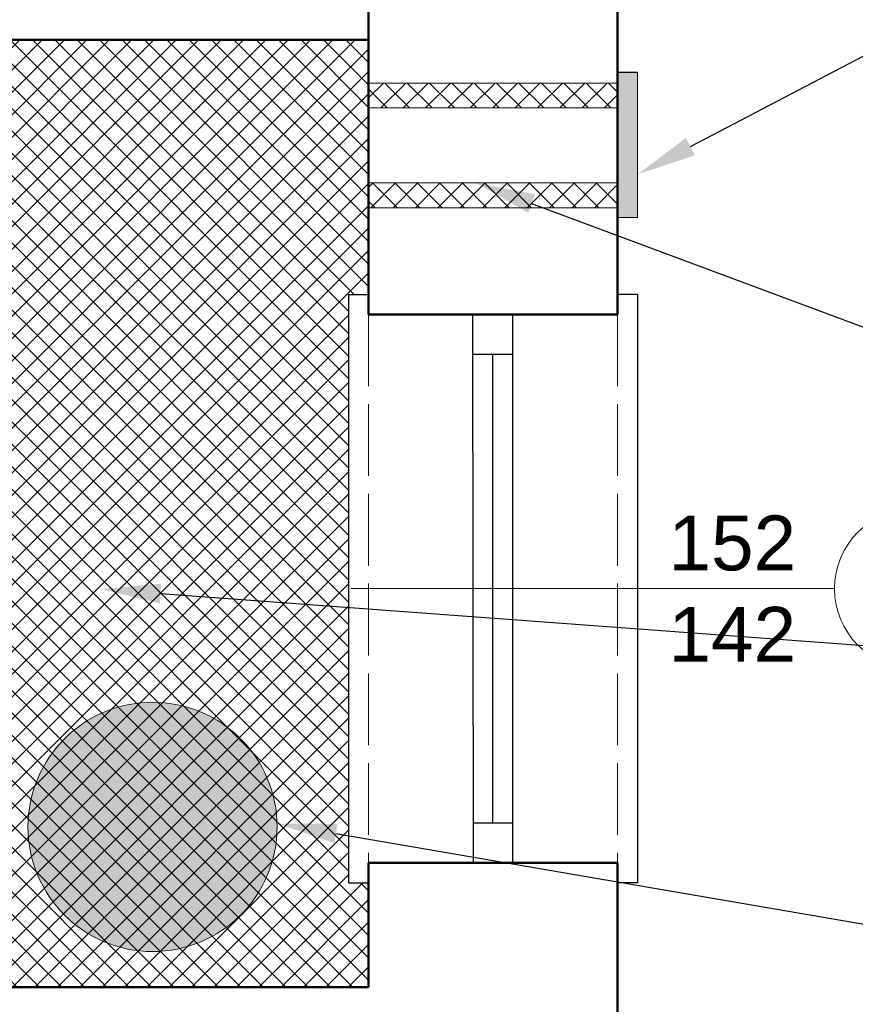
# Model space of a CAD drawing. Header units: metres. Extents: x 158874 to 185002, y -166493 to -154354.
# Tile 40 of 95: x 179837 to 180005, y -159020 to -158822. Entities that reach past the tile are written whole.
import ezdxf
from ezdxf import colors
from ezdxf.entities.mleader import LeaderData, LeaderLine
from ezdxf.math import Vec2, Vec3

# ---------------------------------------------------------------- set-up
doc = ezdxf.new("R2010")
doc.units = ezdxf.units.M
doc.linetypes.add('ACAD_ISO02W100', pattern=[15, 12, -3])
for name, color, linetype, lineweight in [('2 (średnia)', 1, 'Continuous', 25), ('3 (cienka przerywana)', 252, 'ACAD_ISO02W100', 13), ('3 (cienka)', 252, 'Continuous', 9), ('gruba50', 7, 'Continuous', 50), ('wymiarowanie9', 1, 'Continuous', 9)]:
    doc.layers.add(name, color=color, linetype=linetype, lineweight=lineweight)
doc.styles.get("Standard").update_dxf_attribs({"font": 'arial.ttf'})

msp = doc.modelspace()

# ---------------------------------------------------------------- hatches: boundary and pattern name
at = {"layer": 'wymiarowanie9', "ltscale": 0.2, "true_color": 0xafd9aa, "transparency": 33554508}
h = msp.add_hatch(dxfattribs=at)
h.set_pattern_fill('ANSI37', color=9)
edge = h.paths.add_edge_path()
edge.add_line((179639.53, -158826.1), (179500.32, -158826.1))
edge.add_line((179500.32, -158826.1), (179500.32, -159016.1))
edge.add_line((179500.32, -159016.1), (179647.33, -159016.1))
edge.add_line((179647.33, -159016.1), (179647.33, -159023.6))
edge.add_arc((179717.33, -159023.6), 70, 180, 186.1506)
edge.add_line((179647.74, -159031.1), (179717.33, -159031.1))
edge.add_line((179717.33, -159031.1), (179717.33, -159016.1))
edge.add_line((179717.33, -159016.1), (179639.53, -159016.1))
edge.add_line((179639.53, -159016.1), (179639.53, -158826.1))
h.paths.add_polyline_path([(179903.32, -158877.18), (179907.32, -158877.18), (179907.32, -158826.1), (179647.33, -158826.1), (179647.33, -159016.1), (179907.32, -159016.1), (179907.32, -158995.18), (179903.32, -158995.18)])
at = {"layer": 'wymiarowanie9', "ltscale": 0.2}
h = msp.add_hatch(color=256, dxfattribs=at)
h.dxf.hatch_style = 1
h.paths.add_polyline_path([(179961.32, -158832.63), (179957.32, -158832.63), (179957.32, -158861.72), (179961.32, -158861.72)])
h = msp.add_hatch(dxfattribs=at)
h.set_pattern_fill('ANSI37', color=256)
h.set_pattern_definition([(45, (0, 300.0023), (-2.24506403, 2.24506403), []), (135, (0, 300.0023), (-2.24506403, -2.24506403), [])])
h.paths.add_polyline_path([(179957.32, -158834.76), (179907.32, -158834.76), (179907.32, -158839.76), (179957.32, -158839.76)])
h.paths.add_polyline_path([(179957.32, -158854.76), (179907.32, -158854.76), (179907.32, -158859.76), (179957.32, -158859.76)])
at = {"layer": 'wymiarowanie9', "ltscale": 0.2, "transparency": 33554508}
h = msp.add_hatch(color=8, dxfattribs=at)
h.dxf.hatch_style = 1
h.paths.add_polyline_path([(179838.99, -158983.98, 1), (179888.99, -158983.98, 1)])

# ---------------------------------------------------------------- linework, layer by layer
at = {"layer": '2 (średnia)', "color": 1}
msp.add_line((179961.32, -158832.63), (179957.32, -158832.63), dxfattribs=at)
at = {"layer": '2 (średnia)', "color": 0}
for p, q in [((179903.32, -158877.18), (179903.32, -158995.18)), ((179903.32, -158877.18), (179907.32, -158877.18)), ((179961.32, -158877.18), (179957.32, -158877.18)), ((179961.32, -158877.18), (179961.32, -158995.18)), ((179928.23, -158881.18), (179928.33, -158991.18)), ((179936.23, -158881.18), (179936.23, -158991.18)), ((179928.23, -158889.18), (179936.23, -158889.18)), ((179932.23, -158889.18), (179932.23, -158983.18)), ((179928.33, -158983.18), (179936.23, -158983.18)), ((179903.32, -158995.18), (179907.32, -158995.18)), ((179961.32, -158995.18), (179957.32, -158995.18))]:
    msp.add_line(p, q, dxfattribs=at)
at = {"layer": '3 (cienka przerywana)', "color": 0, "ltscale": 1.2}
for p, q in [((179907.32, -158881.18), (179907.32, -158991.18)), ((179957.32, -158881.18), (179957.32, -158991.18))]:
    msp.add_line(p, q, dxfattribs=at)
at = {"layer": '3 (cienka)', "color": 0}
for p, q in [((180000.85, -158936.18), (179903.85, -158936.18)), ((179959.85, -158936.18), (180000.85, -158936.18))]:
    msp.add_line(p, q, dxfattribs=at)
msp.add_circle((180016.85, -158936.18), 16, dxfattribs=at)
at = {"layer": 'gruba50', "color": 0, "ltscale": 0.2}
for p, q in [((179907.32, -158757.97), (179907.32, -158881.18)), ((179957.32, -158757.97), (179957.32, -158881.18)), ((179500.32, -158826.1), (179907.32, -158826.1)), ((179957.32, -158881.18), (179907.32, -158881.18)), ((179907.32, -158991.18), (179907.32, -159016.1)), ((179957.32, -158991.18), (179907.32, -158991.18)), ((179957.32, -158991.18), (179957.32, -159043.64)), ((179717.33, -159016.1), (179907.32, -159016.1))]:
    msp.add_line(p, q, dxfattribs=at)
at = {"layer": 'wymiarowanie9', "color": 1, "ltscale": 0.2}
for p, q in [((179957.32, -158832.63), (179961.32, -158832.63)), ((179961.32, -158832.63), (179961.32, -158861.72)), ((179907.32, -158834.76), (179957.32, -158834.76)), ((179907.32, -158839.76), (179957.32, -158839.76)), ((179907.32, -158854.76), (179957.32, -158854.76)), ((179907.32, -158859.76), (179957.32, -158859.76)), ((179961.32, -158861.72), (179957.32, -158861.72))]:
    msp.add_line(p, q, dxfattribs=at)
at = {"layer": 'wymiarowanie9', "color": 0, "ltscale": 0.2}
msp.add_circle((179863.99, -158983.98), 25, dxfattribs=at)

# ---------------------------------------------------------------- texts
at = {"layer": '3 (cienka)', "color": 0, "insert": (179980.35, -158936.18), "char_height": 11, "attachment_point": 5}
msp.add_mtext_dynamic_manual_height_columns('152\\P\\pxqc;142', width=30.4029, gutter_width=12.5, heights=[0], dxfattribs=at)

# ---------------------------------------------------------------- leaders
at = {"layer": 'wymiarowanie9', "ltscale": 0.2}
ml = msp.add_multileader_mtext('Standard', dxfattribs=at)
ml.set_content('remont pom. 1.9\\P- montaż nawietrzaków higrosterowanych okiennych 1szt.\\P- wykonanie podcięcia w drzwiach min. 2cm', color=256)
ml.set_leader_properties()
ml.build(insert=Vec2(0, 0))
ml.multileader.update_dxf_attribs({"arrow_head_size": 12})
ctx = ml.context
ctx.base_point, ctx.char_height, ctx.arrow_head_size, ctx.plane_origin = Vec3(180051.18, -158559.84), 15, 12, Vec3(180057.47, -158781.5)
notes = []
notes.append((ctx, [(0, (1, 1, 0), (180043.18, -158559.84), (1, 0), 8, [(0, [(179779.05, -158566.89)], 0, [])])]))
ctx.mtext.insert, ctx.mtext.flow_direction = Vec3(180053.18, -158550.14), 5
at = {"layer": 'wymiarowanie9', "color": 1, "ltscale": 0.2}
ml = msp.add_multileader_mtext('Standard', dxfattribs=at)
ml.set_content('kratka wentylacyjna z daszkiem \\Poraz wentylatorem', color=1)
ml.set_leader_properties()
ml.build(insert=Vec2(0, 0))
ml.multileader.update_dxf_attribs({"arrow_head_size": 12})
ctx = ml.context
ctx.base_point, ctx.char_height, ctx.arrow_head_size, ctx.plane_origin = Vec3(180032.09, -158820.16), 15, 12, Vec3(179932.46, -158913.07)
notes.append((ctx, [(0, (1, 1, 0), (180024.09, -158820.16), (1, 0), 8, [(0, [(179961.32, -158853.08)], 0, [])])]))
ctx.mtext.insert, ctx.mtext.flow_direction = Vec3(180034.09, -158810.45), 5
ml = msp.add_multileader_mtext('Standard', dxfattribs=at)
ml.set_content('rura spiro %%C150 ocieplona \\Pwełną mineralną gr. 5cm po obwodzie', color=1)
ml.set_leader_properties()
ml.build(insert=Vec2(0, 0))
ml.multileader.update_dxf_attribs({"arrow_head_size": 12})
ctx = ml.context
ctx.base_point, ctx.char_height, ctx.arrow_head_size, ctx.plane_origin = Vec3(180032.09, -158890.2), 15, 12, Vec3(179932.46, -158983.11)
notes.append((ctx, [(0, (1, 1, 0), (180024.09, -158890.2), (1, 0), 8, [(0, [(179928.83, -158854.76)], 0, [])])]))
ctx.mtext.insert, ctx.mtext.flow_direction = Vec3(180034.09, -158880.49), 5
at = {"layer": 'wymiarowanie9', "color": 9, "ltscale": 0.2, "true_color": 0xafd9aa}
ml = msp.add_multileader_mtext('Standard', dxfattribs=at)
ml.set_content('remont pom. 1.5\\P- montaż 2szt. deszczownic\\P- montaż umywalki, baterii, podgrzewacza przepływowego\\P- wymiana płytek podłogowych, ściennych\\P- malowanie ścian i sufitów farbą lateksową\\P- wymiana drzwi wyposażonych w otwory wentylacyjne\\P- wymiana odwodnienia z kratki na liniowe\\P- wymiana grzejnika faviera na aluminiowy\\P- montaż zaworu czerpalnego\\P- wymiana włącznika świateł + oświetlenia 1szt.\\P- montaż wentylacji wywiewnej', color=(175, 217, 170))
ml.set_leader_properties()
ml.build(insert=Vec2(0, 0))
ml.multileader.update_dxf_attribs({"arrow_head_size": 12})
ctx = ml.context
ctx.base_point, ctx.char_height, ctx.arrow_head_size, ctx.plane_origin = Vec3(180419.42, -158977.51), 15, 12, Vec3(180319.78, -159109.02)
notes.append((ctx, [(0, (1, 1, 0), (180411.42, -158977.51), (1, 0), 8, [(0, [(179853.63, -158936.28)], 0, [])])]))
ctx.mtext.insert, ctx.mtext.flow_direction = Vec3(180421.42, -158967.81), 5
at = {"layer": 'wymiarowanie9', "color": 1, "ltscale": 0.2}
ml = msp.add_multileader_mtext('Standard', dxfattribs=at)
ml.set_content('istniejący zbiornik na CWU', color=1)
ml.set_leader_properties()
ml.build(insert=Vec2(0, 0))
ml.multileader.update_dxf_attribs({"arrow_head_size": 12})
ctx = ml.context
ctx.base_point, ctx.char_height, ctx.arrow_head_size, ctx.plane_origin = Vec3(180088.72, -159016.11), 15, 12, Vec3(179989.09, -159109.03)
notes.append((ctx, [(0, (1, 1, 0), (180080.72, -159016.11), (1, 0), 8, [(0, [(179888.98, -158983.3)], 0, [])])]))
ctx.mtext.insert, ctx.mtext.flow_direction = Vec3(180090.72, -159006.41), 5
for ctx, leaders in notes:
    for number, flags, end, landing, length, lines in leaders:
        leader = LeaderData()
        leader.index, (leader.has_last_leader_line, leader.has_dogleg_vector, leader.attachment_direction) = number, flags
        leader.last_leader_point, leader.dogleg_vector, leader.dogleg_length = Vec3(end), Vec3(landing), length
        for number, points, colour, breaks in lines:
            line = LeaderLine()
            line.index, line.vertices, line.color, line.breaks = number, Vec3.list(points), colors.encode_raw_color(colour), breaks
            leader.lines.append(line)
        ctx.leaders.append(leader)

doc.saveas('drawing.dxf')
